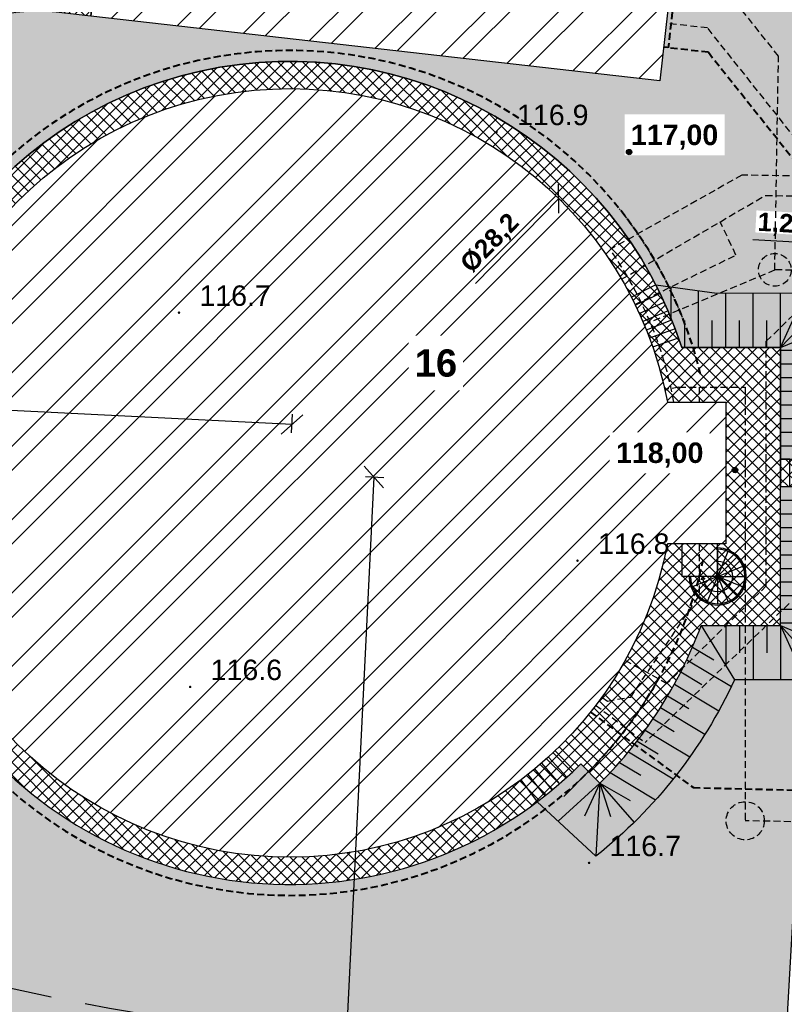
# Model space of a CAD drawing. Header units: millimetres. Extents: x -62780 to 1772512, y -757464 to -52755.
# Tile 41 of 65: x 1692117 to 1692145, y -495854 to -495817. Entities that reach past the tile are written whole.
import ezdxf

# ---------------------------------------------------------------- set-up
doc = ezdxf.new("R2010")
doc.units = ezdxf.units.MM
doc.linetypes.add('DASHED', pattern=[19.05, 12.7, -6.35])
for name, color, linetype in [('AAA Cienka linia', 11, 'Continuous'), ('AAA Opis', 2, 'Continuous'), ('AAA Przerywana', 8, 'DASHED'), ('AAA Widok', 2, 'Continuous')]:
    doc.layers.add(name, color=color, linetype=linetype)
for name, color, linetype, lineweight in [('EN_flotat', 124, 'Continuous', 30), ('EN_osad nadmierny', 214, 'Continuous', 30), ('EN_PIX', 210, 'Continuous', 30), ('EN_powietrze', 21, 'Continuous', 30), ('EN_projektowana skarpa', 251, 'Continuous', 30), ('EN_woda wodociągowa', 140, 'Continuous', 30), ('EN_ścieki oczyszczone', 151, 'Continuous', 30), ('EN_ścieki oczyszczone mechanicznie', 44, 'Continuous', 30), ('EN_ścieki oczyszczone po reaktorze', 54, 'Continuous', 30), ('POSTER_trasy_kablowe', 1, 'Continuous', 30)]:
    doc.layers.add(name, color=color, linetype=linetype, lineweight=lineweight)
doc.layers.add('RTPW01', color=7, linetype='Continuous', lineweight=13, true_color=0x0a0909)
doc.layers.add('RTPW01_O', color=7, linetype='Continuous', lineweight=13, true_color=0x0a0909)
doc.styles.add('Arial', font='arial.ttf')
doc.styles.add('Arial B', font='arialbd.ttf')
doc.styles.get("Standard").update_dxf_attribs({"font": 'simplex.shx', "width": 0.8})
doc.dimstyles.new('1 do 5', dxfattribs={"dimscale": 0.5, "dimtxt": 2.25, "dimasz": 2.5, "dimexe": 1.25, "dimexo": 0.625, "dimtad": 1, "dimdec": 1, "dimrnd": 0.5, "dimtxsty": 'Standard', "dimblk": 'OBLIQUE', "dimcen": 2.5, "dimclrd": 256, "dimclre": 256, "dimclrt": 2, "dimadec": 0, "dimazin": 0, "dimtfac": 1, "dimtdec": 1, "dimtmove": 0, "dimatfit": 3, "dimldrblk": 'OBLIQUE', "dimfxl": 1, "dimfxlon": 1, "dimlwd": -1, "dimlwe": -1, "dimarcsym": 0})
pattern_1 = [(45, (-5721550.7675, -6238563.80322), (-0.224506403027, 0.224506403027), []), (135, (-5721550.7675, -6238563.80322), (-0.224506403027, -0.224506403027), [])]
pattern_2 = [(10.2983164, (1765983.03013, -514020.02638), (0.2094918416, 0.4425997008), [0, -0.38608, 0, -0.4318, 0, -0.41275]), (340.2983164, (1765983.0301, -514020.0264), (0.727485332, 0.4320584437), [0, -0.20828, 0, -0.34798, 0, -0.13335]), (300.2983164, (1765982.75226, -514019.88356), (0.7041679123, -0.360303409), [0, -0.127, 0, -0.4572, 0, -0.5969]), (290.2983164, (1765982.75226, -514019.88356), (0.7810157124, -0.1507660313), [0, -0.0635, 0, -0.29972, 0, -0.3429])]

# ---------------------------------------------------------------- blocks, each defined once
blk = doc.blocks.new('GSPWPN1')
blk.add_hatch(color=0).paths.add_polyline_path([(-0.045, 0), (-0.043467, -0.011647), (-0.038971, -0.0225), (-0.03182, -0.03182), (-0.0225, -0.038971), (-0.011647, -0.043467), (0, -0.045), (0.011647, -0.043467), (0.0225, -0.038971), (0.03182, -0.03182), (0.038971, -0.0225), (0.043467, -0.011647), (0.045, 0), (0.043467, 0.011647), (0.038971, 0.0225), (0.03182, 0.03182), (0.0225, 0.038971), (0.011647, 0.043467), (0, 0.045), (-0.011647, 0.043467), (-0.0225, 0.038971), (-0.03182, 0.03182), (-0.038971, 0.0225), (-0.043467, 0.011647)])
blk = doc.blocks.new('zw$117')
at = {"layer": 'RTPW01', "color": 8, "linetype": 'Continuous', "lineweight": 13}
for p in [(-149.175, -188.523, 10.2), (-160.825, -195.153, 10.2), (-146.205, -204.253, 10.2), (-160.415, -208.883, 10.2), (-145.785, -215.343, 10.2)]:
    blk.add_blockref('GSPWPN1', p, dxfattribs=at)
at = {"layer": 'RTPW01_O', "color": 8, "linetype": 'Continuous', "lineweight": 0, "style": 'Arial'}
for s, p in [('116.9', (-148.425, -188.273, 10.8)), ('116.7', (-160.075, -194.903, 10.8)), ('116.8', (-145.455, -204.003, 10.8)), ('116.6', (-159.665, -208.633, 10.8)), ('116.7', (-145.035, -215.093, 10.8))]:
    blk.add_text(s, height=0.75, dxfattribs=at).set_placement(p)
blk = doc.blocks.new('_OBLIQUE')
at = {"color": 0, "linetype": 'ByBlock', "lineweight": -2}
blk.add_line((-0.5, -0.5), (0.5, 0.5), dxfattribs=at)
blk = doc.blocks.new('*D192')
for p, q in [((1692094.635, -495830.96), (1692094.669, -495830.286)), ((1692127.24, -495832.299), (1692094.65, -495830.661)), ((1692127.225, -495832.598), (1692127.259, -495831.924))]:
    blk.add_line(p, q)
at = {"layer": 'Defpoints', "color": 0}
for p in [(1692094.65, -495830.661), (1692094.561, -495832.437), (1692127.151, -495834.075)]:
    blk.add_point(p, dxfattribs=at)
at = {"xscale": 0.75, "yscale": 0.75, "zscale": 0.75}
for p, rotation in [((1692094.65, -495830.661), 177.1224961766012), ((1692127.24, -495832.299), 357.1224961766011)]:
    blk.add_blockref('_OBLIQUE', p, dxfattribs=dict(at, rotation=rotation))
at = {"color": 1, "insert": (1692103.37, -495830.497), "char_height": 0.675, "attachment_point": 5, "rotation": 357.1225, "style": 'Arial B', "bg_fill": 3, "box_fill_scale": 1.1, "bg_fill_color": 257, "bg_fill_transparency": 0}
blk.add_mtext('32,63', dxfattribs=at)
blk = doc.blocks.new('*D193')
for p, q in [((1692130.236, -495834.225), (1692127.741, -495885.292)), ((1692129.936, -495834.211), (1692130.611, -495834.244)), ((1692127.441, -495885.277), (1692128.115, -495885.31))]:
    blk.add_line(p, q)
at = {"layer": 'Defpoints', "color": 0, "lineweight": -3}
for p in [(1692127.151, -495834.075), (1692124.656, -495885.141), (1692127.741, -495885.292)]:
    blk.add_point(p, dxfattribs=at)
at = {"xscale": 0.75, "yscale": 0.75, "zscale": 0.75}
for p, rotation in [((1692130.236, -495834.225), 87.20247032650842), ((1692127.741, -495885.292), 267.2024703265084)]:
    blk.add_blockref('_OBLIQUE', p, dxfattribs=dict(at, rotation=rotation))
at = {"color": 1, "insert": (1692128.387, -495859.729), "char_height": 0.675, "attachment_point": 5, "rotation": 87.2025, "style": 'Arial B', "bg_fill": 3, "box_fill_scale": 1.1, "bg_fill_color": 257, "bg_fill_transparency": 0}
blk.add_mtext('51,13', dxfattribs=at)
blk = doc.blocks.new('*D195')
for p, q in [((1692147.003, -495825.681), (1692144.144, -495825.518)), ((1692146.986, -495825.98), (1692147.024, -495825.306)), ((1692148.221, -495826.05), (1692148.259, -495825.376)), ((1692148.238, -495825.751), (1692147.003, -495825.681))]:
    blk.add_line(p, q)
at = {"layer": 'Defpoints', "color": 0, "lineweight": -3}
for p in [(1692147.003, -495825.681), (1692146.848, -495828.41), (1692148.083, -495828.48)]:
    blk.add_point(p, dxfattribs=at)
at = {"xscale": 0.75, "yscale": 0.75, "zscale": 0.75}
for p, rotation in [((1692147.003, -495825.681), 176.7544123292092), ((1692148.238, -495825.751), 356.7544123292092)]:
    blk.add_blockref('_OBLIQUE', p, dxfattribs=dict(at, rotation=rotation))
at = {"color": 1, "insert": (1692145.233, -495824.978), "char_height": 0.675, "attachment_point": 5, "rotation": 356.7544, "style": 'Arial B', "bg_fill": 3, "box_fill_scale": 1.1, "bg_fill_color": 257, "bg_fill_transparency": 0}
blk.add_mtext('1,24', dxfattribs=at)
blk = doc.blocks.new('zw$E6E9')
at = {"layer": 'EN_flotat', "linetype": 'DASHED', "ltscale": 0.02}
for p, q in [((46.08, -152.467, 10.26), (43.676, -149.446, 10.26)), ((45.943, -160.309, 10.7), (46.08, -152.467, 10.7)), ((41.153, -162.315, 10.23), (45.943, -160.309, 10.7)), ((58.401, -160.526, 10.7), (45.943, -160.309, 10.7))]:
    blk.add_line(p, q, dxfattribs=at)
blk.add_circle((45.943, -160.309, 10.7), 0.6, dxfattribs=at)
at = {"layer": 'EN_osad nadmierny', "linetype": 'DASHED', "ltscale": 0.02}
for p, q in [((45.632, -162.929, 10.24), (49.981, -158.695, 10.24)), ((45.632, -171.904, 10.24), (45.632, -162.929, 10.24)), ((45.632, -171.904, 10.24), (41.988, -175.488, 10.24)), ((40.444, -174.625, 1.333), (41.988, -175.488, 0.215))]:
    blk.add_line(p, q, dxfattribs=at)
at = {"layer": 'EN_PIX', "linetype": 'DASHED', "ltscale": 0.02}
for p, q in [((44.737, -156.832, 10.24), (39.905, -159.56, 10.24)), ((80.763, -157.461, 10.18), (44.737, -156.832, 10.24))]:
    blk.add_line(p, q, dxfattribs=at)
blk.add_arc((28.147, -167.761, 10.24), 14.335, 10.4496, 34.8941, dxfattribs=at)
at = {"layer": 'EN_powietrze', "linetype": 'DASHED', "ltscale": 0.02}
for p in [(46.467, -172.554, 10.24), (39.37, -176.278, 10.239)]:
    blk.add_line(p, (41.185, -177.654, 10.24), dxfattribs=at)
at = {"layer": 'EN_projektowana skarpa', "linetype": 'DASHED', "ltscale": 0.02}
for centre, radius, start, end in [((28.05, -167.828, -10.23), 15.618, 21.7007, 38.692), ((28.147, -167.761, 10.23), 15.5, 314.3688, 330.8514)]:
    blk.add_arc(centre, radius, start, end, dxfattribs=at)
at = {"layer": 'EN_woda wodociągowa', "linetype": 'DASHED', "ltscale": 0.02}
for p, q in [((43.477, -151.435, 10.26), (41.956, -151.262, 10.26)), ((47.211, -156.126, 10.26), (43.477, -151.435, 10.26))]:
    blk.add_line(p, q, dxfattribs=at)
at = {"layer": 'EN_ścieki oczyszczone', "linetype": 'DASHED', "ltscale": 0.02}
for p, q in [((42.426, -164.615, 10.236), (41.912, -164.704, 10.236)), ((42.426, -164.615, 10.236), (44.859, -164.615, 10.23)), ((43.172, -164.615, 10.234), (43.172, -165.161, 10.231)), ((44.859, -164.615, 10.23), (44.859, -180.523, 10.23)), ((75.48, -181.142, 10.24), (44.859, -180.523, 10.24))]:
    blk.add_line(p, q, dxfattribs=at)
blk.add_circle((44.859, -180.523, 10.23), 0.7, dxfattribs=at)
at = {"layer": 'EN_ścieki oczyszczone mechanicznie', "linetype": 'DASHED', "ltscale": 0.02}
for p, q in [((40.326, -160.655, 10.23), (45.603, -157.576, 10.24)), ((45.603, -157.576, 10.24), (77.182, -158.158, 10.24)), ((44.52, -159.767, 10.243), (43.938, -158.547, 10.237)), ((40.818, -161.575, 10.24), (44.52, -159.767, 10.243))]:
    blk.add_line(p, q, dxfattribs=at)
at = {"layer": 'EN_ścieki oczyszczone po reaktorze', "linetype": 'DASHED', "ltscale": 0.02}
for p, q in [((43.172, -170.361, 10.23), (43.172, -172.261, 10.23)), ((40.657, -175.989, 10.23), (43.172, -172.261, 10.23)), ((39.601, -175.984, 0.7), (39.802, -176.129, 0.532)), ((39.802, -176.129, 0.532), (40.657, -175.989, -0.054))]:
    blk.add_line(p, q, dxfattribs=at)
at = {"layer": 'POSTER_trasy_kablowe', "linetype": 'DASHED', "lineweight": 40, "ltscale": 0.02}
for p, q in [((42.71, -146.316, 10.26), (42.033, -152.16, 10.26)), ((43.506, -152.327, 10.26), (41.865, -152.141, 10.26)), ((43.506, -152.327, 10.26), (48.027, -158.009, 10.26)), ((39.182, -176.538, 10.23), (42.956, -179.308, 10.23)), ((42.956, -179.308, 10.23), (47.769, -179.424, 10.23))]:
    blk.add_line(p, q, dxfattribs=at)
blk.add_arc((28.147, -167.761, 10.23), 15.5, 13.5074, 348.0337, dxfattribs=at)
blk = doc.blocks.new('zw$D919')
at = {"layer": 'AAA Cienka linia', "color": 7}
for p, q in [((1440, -380), (1440, -260)), ((1570, -370.9), (1570, -260)), ((1570, -373.1), (1570, -280)), ((1572.6, -373.6), (1608.3, -287.6)), ((1574.9, -375.1), (1640.7, -309.3)), ((1576.4, -377.4), (1662.4, -341.7)), ((1560.9, -380), (1440, -380)), ((1563.1, -380), (1470, -380)), ((1563.6, -382.6), (1477.6, -418.3)), ((1565.1, -384.9), (1499.3, -450.7)), ((1514.5, -380), (1508.4, -392.2)), ((1523.1, -389.6), (1508.4, -392.2)), ((1514.5, -380), (1523.1, -389.6)), ((1567.4, -386.4), (1531.7, -472.4)), ((1573.7, -380), (1566.2, -380)), ((1570, -383.7), (1570, -376.2)), ((1570, -386.9), (1570, -480)), ((1572.6, -386.4), (1608.3, -472.4)), ((1574.9, -384.9), (1640.7, -450.7)), ((1576.4, -382.6), (1662.4, -418.3)), ((1576.9, -380), (1670, -380))]:
    blk.add_line(p, q, dxfattribs=at)
for points in [[(1385.8, 260), (1600, 260), (1600, -260), (1385.8, -260, -10.753158), (1385.8, 260, 1)], [(1570, -280), (1570, -373.1, 0.414214), (1563.1, -380), (1470, -380, 2.414214), (1570, -280)]]:
    blk.add_lwpolyline(points, format="xyb", close=True, dxfattribs=at)
for radius in [6.92, 5.71]:
    blk.add_circle((1570, -380), radius, dxfattribs=at)
for radius in [105, 100, 55.5]:
    blk.add_arc((1570, -380), radius, 180, 90, dxfattribs=at)
blk = doc.blocks.new('rwfdfsd')
at = {"layer": 'AAA Widok', "color": 107}
for points, elevation in [([(1692145.151, -495835.075), (1692146.092, -495835.075)], 10.23), ([(1692145.151, -495835.575), (1692147.015, -495835.575)], 10.23), ([(1692145.151, -495836.075), (1692146.092, -495836.075)], 10.23), ([(1692145.151, -495836.575), (1692147.005, -495836.575)], 10.23), ([(1692145.151, -495837.075), (1692146.092, -495837.075)], 10.23), ([(1692145.151, -495837.575), (1692146.995, -495837.575)], 10.23), ([(1692145.151, -495838.075), (1692146.092, -495838.075)], 10.23), ([(1692145.151, -495838.575), (1692146.986, -495838.575)], 10.23), ([(1692145.151, -495839.075), (1692146.092, -495839.075)], 10.23), ([(1692142.246, -495839.675), (1692143.471, -495841.668)], 10.18), ([(1692143.151, -495839.675), (1692143.151, -495841.147)], 10.23), ([(1692143.651, -495839.675), (1692143.651, -495840.671)], 10.23), ([(1692144.151, -495839.675), (1692144.151, -495841.668)], 10.23), ([(1692144.651, -495839.675), (1692144.651, -495840.671)], 10.23), ([(1692145.151, -495839.575), (1692146.976, -495839.575)], 10.23), ([(1692145.151, -495839.675), (1692146.969, -495841.679)], 10.23), ([(1692145.151, -495839.675), (1692146.441, -495840.206)], 10.23), ([(1692145.151, -495839.675), (1692145.151, -495841.668)], 10.23), ([(1692145.151, -495839.675), (1692145.725, -495840.946)], 10.23), ([(1692141.927, -495840.469), (1692142.705, -495840.936)], 10.23), ([(1692141.72, -495840.928), (1692143.356, -495841.911)], 10.23), ([(1692141.499, -495841.378), (1692142.272, -495841.843)], 10.23), ([(1692141.265, -495841.821), (1692142.895, -495842.801)], 10.23), ([(1692141.017, -495842.256), (1692141.789, -495842.719)], 10.23), ([(1692140.757, -495842.682), (1692142.386, -495843.661)], 10.23), ([(1692140.483, -495843.101), (1692141.255, -495843.565)], 10.23), ([(1692140.195, -495843.512), (1692141.829, -495844.494)], 10.23), ([(1692139.894, -495843.914), (1692140.671, -495844.381)], 10.23), ([(1692139.58, -495844.309), (1692141.224, -495845.297)], 10.23), ([(1692139.252, -495844.695), (1692140.035, -495845.165)], 10.23), ([(1692137.205, -495845.941), (1692138.111, -495845.035)], 10.23), ([(1692138.909, -495845.072), (1692140.571, -495846.071)], 10.23), ([(1692137.003, -495846.85), (1692138.535, -495845.459)], 10.23), ([(1692138.535, -495845.459), (1692137.962, -495846.669)], 10.23), ([(1692138.535, -495845.459), (1692138.386, -495848.138)], 10.23), ([(1692138.535, -495845.459), (1692139.644, -495846.097)], 10.23), ([(1692138.535, -495845.459), (1692139.783, -495846.898)], 10.23), ([(1692138.535, -495845.459), (1692138.922, -495846.685)], 10.23)]:
    blk.add_lwpolyline(points, dxfattribs=dict(at, elevation=elevation))
blk.add_lwpolyline([(1692146.96, -495841.23), (1692146.956, -495841.668), (1692143.471, -495841.668, -0.115831), (1692138.386, -495848.138), (1692136.234, -495846.138)], format="xyb", dxfattribs=at)
blk = doc.blocks.new('*D239')
blk.add_line((1692133.966, -495827.126), (1692137.024, -495824.008))
at = {"layer": 'Defpoints', "color": 0}
for p in [(1692137.024, -495824.008), (1692117.278, -495844.142)]:
    blk.add_point(p, dxfattribs=at)
at = {"xscale": 0.75, "yscale": 0.75, "zscale": 0.75, "rotation": 45.55781042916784}
blk.add_blockref('_OBLIQUE', (1692137.024, -495824.008), dxfattribs=at)
at = {"color": 1, "insert": (1692134.529, -495825.671), "char_height": 0.675, "attachment_point": 5, "rotation": 45.5578, "style": 'Arial B', "bg_fill": 3, "box_fill_scale": 1.1, "bg_fill_color": 257, "bg_fill_transparency": 0}
blk.add_mtext('%%c28,2', dxfattribs=at)
blk = doc.blocks.new('24r2rewf')
at = {"layer": 'AAA Cienka linia', "color": 4, "lineweight": -3, "elevation": 10.23}
blk.add_lwpolyline([(1692141.651, -495829.475), (1692141.651, -495828.478)], dxfattribs=at)
at = {"layer": 'AAA Widok', "color": 107}
blk.add_lwpolyline([(1692140.581, -495827.172), (1692142.818, -495827.475), (1692147.093, -495827.471)], dxfattribs=at)
at = {"layer": 'AAA Widok', "color": 107, "elevation": 10.23}
for points in [[(1692141.151, -495828.417), (1692141.151, -495827.249)], [(1692142.151, -495829.475), (1692142.151, -495827.384)], [(1692143.151, -495829.475), (1692143.151, -495827.482)], [(1692144.151, -495829.475), (1692144.151, -495827.482)], [(1692145.151, -495829.475), (1692147.093, -495827.471)], [(1692145.151, -495829.475), (1692145.151, -495827.482)], [(1692141.651, -495829.475), (1692141.651, -495828.478)], [(1692142.651, -495829.475), (1692142.651, -495828.478)], [(1692143.651, -495829.475), (1692143.651, -495828.478)], [(1692144.651, -495829.475), (1692144.651, -495828.478)], [(1692145.151, -495829.475), (1692145.725, -495828.203)], [(1692145.151, -495829.475), (1692146.441, -495828.943)], [(1692145.151, -495829.575), (1692147.034, -495829.575)], [(1692145.151, -495830.075), (1692146.092, -495830.075)], [(1692145.151, -495830.575), (1692147.034, -495830.575)], [(1692145.151, -495831.075), (1692146.092, -495831.075)], [(1692145.151, -495831.575), (1692147.034, -495831.575)], [(1692145.151, -495832.075), (1692146.092, -495832.075)], [(1692145.151, -495832.575), (1692147.034, -495832.575)], [(1692145.151, -495833.075), (1692146.092, -495833.075)]]:
    blk.add_lwpolyline(points, dxfattribs=at)

msp = doc.modelspace()

# ---------------------------------------------------------------- hatches: boundary and pattern name
h = msp.add_hatch()
h.set_pattern_fill('ANSI32', color=212, scale=0.2, style=0)
h.set_pattern_definition([(45, (-5721750.1262, -6238576.518), (-1.34703841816, 1.34703841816), []), (45, (-5721749.2282, -6238576.518), (-1.34703841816, 1.34703841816), [])])
h.paths.add_polyline_path([(1692120.5407, -495811.3312), (1692141.4064, -495813.7025), (1692140.7266, -495819.684), (1692119.8609, -495817.3127)])
h = msp.add_hatch()
h.set_pattern_fill('ANSI37', color=8, scale=0.1, style=0)
h.set_pattern_definition(pattern_1)
h.paths.add_polyline_path([(1692110.1473, -495840.0758), (1692111.0553, -495840.1687), (1692111.0144, -495840.1973), (1692113.8195, -495844.2027), (1692115.1661, -495843.2598, 0.4532722), (1692137.8283, -495844.752), (1692138.5354, -495845.4591, 0.1079525), (1692142.2457, -495839.6747), (1692145.151, -495839.6747), (1692145.151, -495829.4747), (1692141.5333, -495829.4747, 0.9126075), (1692112.1727, -495835.986), (1692110.5823, -495835.8234)])
h.paths.add_polyline_path([(1692141.0092, -495831.4747), (1692143.151, -495831.4747), (1692143.151, -495836.6747), (1692141.0092, -495836.6747, -10.7531579)], flags=16)
h.paths.add_polyline_path([(1692112.8476, -495838.9137), (1692112.0793, -495839.4517), (1692114.1387, -495842.3923), (1692114.4205, -495842.1949, -0.060465)], flags=16)
h = msp.add_hatch()
h.set_pattern_fill('ANSI32', color=212, scale=0.2, style=0)
h.set_pattern_definition([(45, (-5721819.3751, -6238585.0703), (-1.34703841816, 1.34703841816), []), (45, (-5721818.477, -6238585.0703), (-1.34703841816, 1.34703841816), [])])
h.paths.add_polyline_path([(1692141.0092, -495831.4747), (1692143.151, -495831.4747), (1692143.151, -495836.6747), (1692141.0092, -495836.6747, -10.7531579)])
h = msp.add_hatch()
h.set_pattern_fill('ANSI37', color=8, scale=0.1, style=0)
h.set_pattern_definition(pattern_1)
h.paths.add_polyline_path([(1692145.501, -495834.5747), (1692145.851, -495834.5747), (1692145.851, -495833.5747), (1692145.501, -495833.5747)])
h.paths.add_polyline_path([(1692145.851, -495834.5747), (1692146.201, -495834.5747), (1692146.201, -495833.5747), (1692145.851, -495833.5747)])
h.paths.add_polyline_path([(1692146.201, -495834.5747), (1692146.4989, -495834.574), (1692146.551, -495833.5747), (1692146.201, -495833.5747)])
h.paths.add_polyline_path([(1692145.151, -495834.5747), (1692145.501, -495834.5747), (1692145.501, -495833.5747), (1692145.151, -495833.5747)])
at = {"layer": 'AAA Cienka linia', "lineweight": -2}
msp.add_hatch(color=1, dxfattribs=at).paths.add_polyline_path([(1692143.5894, -495833.9653, 1), (1692143.3894, -495833.9653, 1)])
at = {"layer": 'AAA Widok'}
h = msp.add_hatch(dxfattribs=at)
h.set_pattern_fill('AR-SAND', color=107, scale=0.01, angle=332.79832, style=0)
h.set_pattern_definition(pattern_2)
h.paths.add_polyline_path([(1692145.151, -495833.5747), (1692146.5556, -495833.5747), (1692147.9492, -495808.9996), (1692142.313, -495808.4508), (1692141.834, -495812.644), (1692120.364, -495810.204), (1692122.664, -495790.244), (1692144.114, -495792.684), (1692142.9162, -495803.17), (1692145.074, -495803.364), (1692144.834, -495805.684), (1692147.7223, -495805.8877), (1692147.894, -495799.1891), (1692148.505, -495799.1977), (1692148.5154, -495799.0148), (1692148.2775, -495799.006), (1692148.3143, -495796.426), (1692147.346, -495796.2596), (1692145.3483, -495796.1621), (1692145.2894, -495794.4506), (1692145.0314, -495793.2356), (1692144.6885, -495792.2891), (1692144.0165, -495791.2867), (1692143.1791, -495790.5813), (1692142.3886, -495790.0468), (1692141.4247, -495789.6992), (1692140.0964, -495789.585), (1692134.338, -495789.4103), (1692127.4334, -495789.2898), (1692120.5287, -495789.1693, -0.0253577), (1692120.4473, -495789.1638, 0.3960581), (1692119.879, -495789.6977), (1692119.8706, -495791.2579), (1692118.7037, -495809.7913), (1692120.5407, -495811.3312), (1692141.4064, -495813.7025), (1692140.7266, -495819.684), (1692119.8609, -495817.3127), (1692118.5894, -495817.1682, 0.4175089), (1692111.943, -495822.5193), (1692110.5823, -495835.8234), (1692112.1727, -495835.986, -0.9126075), (1692141.5333, -495829.4747), (1692145.151, -495829.4747)])
h = msp.add_hatch(dxfattribs=at)
h.set_pattern_fill('AR-SAND', color=107, scale=0.01, angle=332.79832, style=0)
h.set_pattern_definition(pattern_2)
h.paths.add_polyline_path([(1692110.1473, -495840.0758), (1692111.0553, -495840.1687), (1692111.0144, -495840.1973), (1692113.8195, -495844.2027), (1692115.1661, -495843.2598, 0.4532722), (1692137.8283, -495844.752), (1692138.5354, -495845.4591, 0.1079531), (1692142.2457, -495839.6747), (1692145.151, -495839.6747), (1692145.151, -495834.5747), (1692146.4989, -495834.574), (1692143.5789, -495886.066), (1692105.6323, -495884.221)])

# ---------------------------------------------------------------- linework, layer by layer
at = {"layer": 'AAA Cienka linia', "color": 7, "lineweight": -2}
for points, elevation in [([(1692120.5407, -495811.3312), (1692141.4064, -495813.7025), (1692140.7266, -495819.684), (1692119.8609, -495817.3127)], 10.26), ([(1692145.151, -495834.5747), (1692145.501, -495834.5747), (1692145.501, -495833.5747), (1692145.151, -495833.5747)], 10.23)]:
    msp.add_lwpolyline(points, close=True, dxfattribs=dict(at, elevation=elevation))
for points in [[(1692140.5807, -495827.1717), (1692139.6914, -495827.6288)], [(1692140.7381, -495827.4869), (1692139.8383, -495827.9232)], [(1692139.9784, -495828.2209), (1692140.8881, -495827.8057)], [(1692141.0307, -495828.1279), (1692140.1115, -495828.5217)], [(1692140.2375, -495828.8256), (1692141.1656, -495828.4534)], [(1692141.293, -495828.7819), (1692140.3564, -495829.1324)], [(1692140.4682, -495829.4419), (1692141.4126, -495829.1133)], [(1692137.5763, -495844.9982), (1692136.8859, -495844.2748)], [(1692137.0553, -495845.4727), (1692136.3994, -495844.7179)], [(1692137.3186, -495845.2385), (1692136.6452, -495844.4992)], [(1692136.7867, -495845.7007), (1692136.1486, -495844.9308)], [(1692135.8928, -495845.1377), (1692136.5128, -495845.9223)]]:
    msp.add_lwpolyline(points, dxfattribs=at)
at = {"layer": 'AAA Cienka linia', "color": 7, "lineweight": -2, "elevation": 10.23}
msp.add_lwpolyline([(1692135.6323, -495845.3387), (1692136.2339, -495846.1375)], dxfattribs=at)
at = {"layer": 'AAA Cienka linia', "color": 1, "lineweight": -2}
msp.add_circle((1692143.4894, -495833.9653), 0.1, dxfattribs=at)

# ---------------------------------------------------------------- block references
at = {"layer": 'AAA Cienka linia', "color": 7, "lineweight": -2}
msp.add_blockref('zw$117', (1692283.9187, -495633.0413), dxfattribs=at)
at = {"layer": 'AAA Cienka linia', "color": 4}
msp.add_blockref('rwfdfsd', (0, 0), dxfattribs=at)

# ---------------------------------------------------------------- next in the draw order: texts
at = {"layer": 'AAA Opis', "color": 0, "insert": (1692132.5184, -495830.0486), "char_height": 1, "width": 0.995127, "attachment_point": 5, "style": 'Arial B', "bg_fill": 3, "box_fill_scale": 1.5, "bg_fill_color": 257, "bg_fill_transparency": 0}
msp.add_mtext('16', dxfattribs=at)

# ---------------------------------------------------------------- next in the draw order: dimensions: what is measured, and where the dimension line sits
dim = msp.add_aligned_dim(p1=(1692148.0831, -495828.4803), p2=(1692146.8485, -495828.4103), distance=-2.734, dimstyle='1 do 5', override={"dimscale": 0.3, "dimdec": 3, "dimrnd": 0.01, "dimtxsty": 'Arial B', "dimblk": 'OBLIQUE', "dimclrt": 1, "dimtfill": 1, "dimtfillclr": 256})
dim.commit()
dim.dimension.update_dxf_attribs({"geometry": '*D195', "text_midpoint": (1692145.2332, -495824.9776)})
dim = msp.add_linear_dim(base=(1692094.65, -495830.6607), p1=(1692127.151, -495834.0747, 10.23), p2=(1692094.5607, -495832.4366), angle=177.1225, dimstyle='1 do 5', override={"dimscale": 0.3, "dimdec": 3, "dimrnd": 0.01, "dimtxsty": 'Arial B', "dimblk": 'OBLIQUE', "dimclrt": 1, "dimtfill": 1, "dimtfillclr": 256})
dim.commit()
dim.dimension.update_dxf_attribs({"geometry": '*D192', "text_midpoint": (1692103.3394, -495831.0974), "dimtype": 161})

# ---------------------------------------------------------------- next in the draw order: hatches: boundary and pattern name
h = msp.add_hatch()
h.set_pattern_fill('ANSI37', color=8, scale=0.1, style=0)
h.set_pattern_definition(pattern_1)
h.paths.add_polyline_path([(1692109.2936, -495809.1101), (1692118.7037, -495809.7913), (1692120.5407, -495811.3312), (1692119.8609, -495817.3127), (1692118.5894, -495817.1682, 0.4175089), (1692111.943, -495822.5193), (1692105.6323, -495884.221), (1692101.6307, -495884.0324)])

# ---------------------------------------------------------------- next in the draw order: linework, layer by layer
at = {"layer": 'AAA Cienka linia', "color": 7, "lineweight": -2, "elevation": 10.18}
msp.add_lwpolyline([(1692109.2936, -495809.1101), (1692118.7037, -495809.7913), (1692120.5407, -495811.3312), (1692120.5407, -495811.3312), (1692119.8609, -495817.3127), (1692118.5894, -495817.1682, 0.4175089), (1692111.943, -495822.5193), (1692105.6323, -495884.221), (1692101.6307, -495884.0324)], format="xyb", close=True, dxfattribs=at)

# ---------------------------------------------------------------- next in the draw order: dimensions: what is measured, and where the dimension line sits
dim = msp.add_aligned_dim(p1=(1692127.151, -495834.0747), p2=(1692124.6556, -495885.1413), distance=3.0888, dimstyle='1 do 5', override={"dimscale": 0.3, "dimdec": 3, "dimrnd": 0.01, "dimtxsty": 'Arial B', "dimblk": 'OBLIQUE', "dimclrt": 1, "dimtfill": 1, "dimtfillclr": 256})
dim.commit()
dim.dimension.update_dxf_attribs({"geometry": '*D193', "text_midpoint": (1692128.3875, -495859.7294)})

# ---------------------------------------------------------------- next in the draw order: linework, layer by layer
at = {"layer": 'AAA Przerywana', "color": 150, "ltscale": 0.2}
for centre in [(1692133.821, -495779.9023, 10.24), (1692154.1909, -495822.5794, 10.18)]:
    msp.add_circle(centre, 75, dxfattribs=at)

# ---------------------------------------------------------------- next in the draw order: texts
at = {"layer": 'AAA Opis', "color": 1, "insert": (1692141.2702, -495821.7553), "char_height": 0.75, "width": 2.915408, "attachment_point": 5, "style": 'Arial B', "bg_fill": 3, "box_fill_scale": 1.5, "bg_fill_color": 257, "bg_fill_transparency": 0}
msp.add_mtext('117,00', dxfattribs=at)

# ---------------------------------------------------------------- next in the draw order: hatches: boundary and pattern name
at = {"layer": 'AAA Cienka linia', "lineweight": -2}
msp.add_hatch(color=1, dxfattribs=at).paths.add_polyline_path([(1692139.7036, -495822.3013, 1), (1692139.5036, -495822.3013, 1)])

# ---------------------------------------------------------------- next in the draw order: linework, layer by layer
at = {"layer": 'AAA Cienka linia', "color": 7, "lineweight": -2, "elevation": 10.23}
msp.add_lwpolyline([(1692145.3483, -495796.1621), (1692145.2894, -495794.4506), (1692145.0314, -495793.2356), (1692144.6885, -495792.2891), (1692144.0165, -495791.2867), (1692143.1791, -495790.5813), (1692142.3886, -495790.0468), (1692141.4247, -495789.6992), (1692140.0964, -495789.585), (1692134.338, -495789.4103), (1692127.4334, -495789.2898), (1692120.5287, -495789.1693, -0.0253577), (1692120.4473, -495789.1638, 0.3960581), (1692119.879, -495789.6977), (1692119.8706, -495791.2579), (1692118.7037, -495809.7913), (1692120.5407, -495811.3312), (1692141.4064, -495813.7025), (1692140.7266, -495819.684), (1692119.8609, -495817.3127), (1692118.5894, -495817.1682, 0.4175089), (1692111.943, -495822.5193)], format="xyb", dxfattribs=at)
at = {"layer": 'AAA Cienka linia', "color": 1, "lineweight": -2}
msp.add_circle((1692139.6036, -495822.3013), 0.1, dxfattribs=at)

# ---------------------------------------------------------------- next in the draw order: block references
at = {"layer": 'AAA Cienka linia', "color": 4, "lineweight": -3}
msp.add_blockref('zw$E6E9', (1692099.004, -495666.314), dxfattribs=at)

# ---------------------------------------------------------------- next in the draw order: texts
at = {"layer": 'AAA Opis', "color": 1, "insert": (1692140.7267, -495833.4177), "char_height": 0.75, "width": 2.915408, "attachment_point": 5, "style": 'Arial B', "bg_fill": 3, "box_fill_scale": 1.5, "bg_fill_color": 257, "bg_fill_transparency": 0}
msp.add_mtext('118,00', dxfattribs=at)

# ---------------------------------------------------------------- next in the draw order: linework, layer by layer
at = {"layer": 'AAA Cienka linia', "color": 7}
msp.add_lwpolyline([(1692141.0092, -495831.4747), (1692143.151, -495831.4747), (1692143.151, -495836.6747), (1692141.0092, -495836.6747, -10.7531579), (1692141.0092, -495831.4747, 1)], format="xyb", close=True, dxfattribs=at)

# ---------------------------------------------------------------- next in the draw order: block references
at = {"layer": 'AAA Cienka linia', "color": 4, "xscale": 0.01, "yscale": 0.01, "zscale": 0.01}
msp.add_blockref('zw$D919', (1692127.151, -495834.0747), dxfattribs=at)
at = {"layer": 'AAA Cienka linia', "color": 4}
msp.add_blockref('24r2rewf', (0, 0), dxfattribs=at)

# ---------------------------------------------------------------- next in the draw order: dimensions: what is measured, and where the dimension line sits
dim = msp.add_diameter_dim_2p(p1=(1692117.2783, -495844.1415), p2=(1692137.0237, -495824.0079), dimstyle='1 do 5', override={"dimscale": 0.3, "dimdec": 3, "dimrnd": 0.01, "dimtxsty": 'Arial B', "dimblk": 'OBLIQUE', "dimclrt": 1, "dimtfill": 1, "dimtfillclr": 256})
dim.commit()
dim.dimension.update_dxf_attribs({"geometry": '*D239', "text_midpoint": (1692136.5788, -495824.4615), "dimtype": 163})

# ---------------------------------------------------------------- next in the draw order: linework, layer by layer
at = {"layer": 'AAA Cienka linia', "color": 7, "lineweight": -2}
for points, elevation in [([(1692115.1661, -495843.2598, 0.4532722), (1692137.8283, -495844.752), (1692138.5354, -495845.4591, 0.1079531), (1692142.2457, -495839.6747), (1692145.151, -495839.6747), (1692145.151, -495829.4747), (1692141.5333, -495829.4747, 0.9126075), (1692112.1727, -495835.986), (1692110.5823, -495835.8234), (1692110.1473, -495840.0758), (1692111.0553, -495840.1687), (1692112.8476, -495838.9137, 0.060465), (1692114.4205, -495842.1949, 0.060465)], 10.18), ([(1692112.1727, -495835.986, -0.9126075), (1692141.5333, -495829.4747), (1692145.151, -495829.4747), (1692145.151, -495833.5747), (1692146.5556, -495833.5747)], 10.23)]:
    msp.add_lwpolyline(points, format="xyb", dxfattribs=dict(at, elevation=elevation))
at = {"layer": 'AAA Cienka linia', "color": 7, "elevation": 10.18}
msp.add_lwpolyline([(1692110.1473, -495840.0758), (1692111.0553, -495840.1687), (1692111.0144, -495840.1973), (1692113.8195, -495844.2027), (1692115.1661, -495843.2598, 0.4532722), (1692137.8283, -495844.752), (1692138.5354, -495845.4591, 0.1079525), (1692142.2457, -495839.6747), (1692145.151, -495839.6747), (1692145.151, -495829.4747), (1692141.5333, -495829.4747, 0.9126075), (1692112.1727, -495835.986), (1692110.5823, -495835.8234)], format="xyb", close=True, dxfattribs=at)
at = {"layer": 'AAA Cienka linia', "color": 7, "lineweight": -2, "elevation": 10.18}
msp.add_lwpolyline([(1692110.1473, -495840.0758), (1692111.0553, -495840.1687), (1692111.0144, -495840.1973), (1692113.8195, -495844.2027), (1692115.1661, -495843.2598, 0.4532722), (1692137.8283, -495844.752), (1692138.5354, -495845.4591, 0.1079531), (1692142.2457, -495839.6747), (1692145.151, -495839.6747), (1692145.151, -495834.5747), (1692146.4989, -495834.574), (1692143.5789, -495886.066), (1692105.6323, -495884.221)], format="xyb", close=True, dxfattribs=at)

doc.saveas('drawing.dxf')
